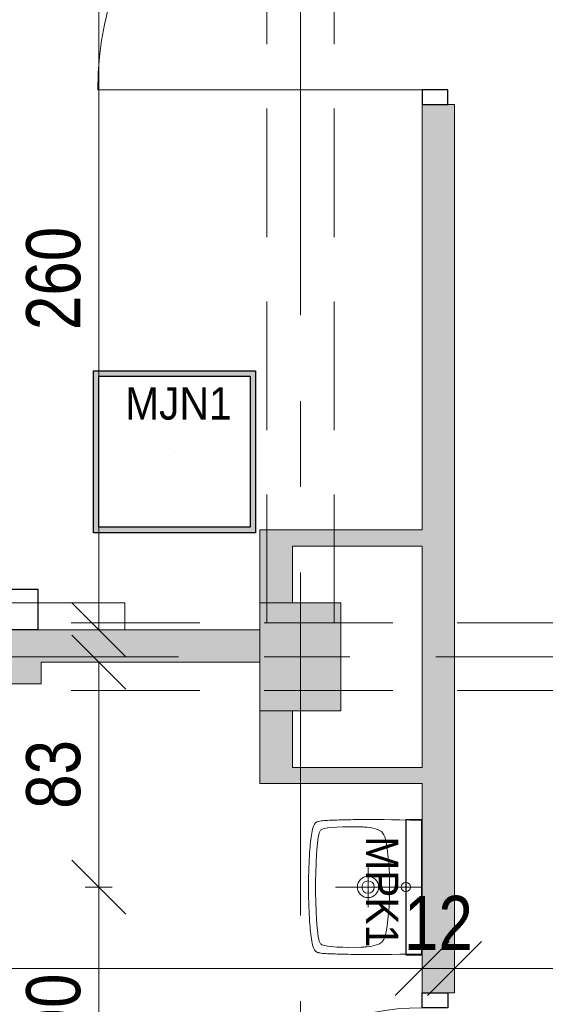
# Model space of a CAD drawing. Header units: centimetres. Extents: x -1631 to 21770, y -8842 to 3590.
# Tile 6 of 142: x -717 to -522, y 280 to 644. Entities that reach past the tile are written whole.
import ezdxf

# ---------------------------------------------------------------- set-up
doc = ezdxf.new("R2010")
doc.units = ezdxf.units.CM
for name, pattern in [('Dash', [60, 30, -30]), ('Oś', [222.25, 127, -31.75, 31.75, -31.75]), ('Ukryte', [71.438, 47.625, -23.813])]:
    doc.linetypes.add(name, pattern=pattern)
for name, color, linetype, lineweight in [('A-ANNO-DIMS', 211, 'Continuous', 13), ('A-ANNO-DIMS-100', 211, 'Continuous', 13), ('A-DETL', 90, 'Continuous', 9), ('A-DETL-GENF', 92, 'Continuous', 9), ('A-DETL-HDLN', 90, 'Ukryte', 9), ('A-DETL-MEDM', 33, 'Continuous', 13), ('A-DOOR', 31, 'Continuous', 13), ('A-WALL', 113, 'Continuous', 13), ('A-WALL-PATT', 111, 'Continuous', 13), ('P-SANR-FIXT', 6, 'Continuous', 9), ('Q-SPCQ', 91, 'Continuous', 9), ('S-COLS', 52, 'Continuous', 13), ('S-GRID', 1, 'Continuous', 13)]:
    doc.layers.add(name, color=color, linetype=linetype, lineweight=lineweight)
doc.layers.add('E_oprawy', color=12, linetype='Continuous')
doc.styles.add('Arial', font='arial.ttf', dxfattribs={"width": 0.9, "height": 18})
doc.styles.add('Arial Narrow_5', font='ARIALN.TTF', dxfattribs={"height": 20})
doc.dimstyles.new('Diagonal_1_100__0__wewnętrzne', dxfattribs={"dimscale": 30.48, "dimtxt": 20.468619, "dimasz": 0.656168, "dimexe": 0.164042, "dimexo": 0.0625, "dimgap": 0.032808, "dimtad": 1, "dimdec": 0, "dimdsep": 46, "dimtxsty": 'Arial Narrow_5', "dimblk1": 'OBLIQUE', "dimblk2": 'OBLIQUE', "dimsah": 1, "dimcen": 0.09, "dimazin": 0, "dimtfac": 1, "dimtdec": 4, "dimtix": 1, "dimtmove": 0, "dimatfit": 3, "dimfxl": 0, "dimtvp": 1, "dimtolj": 1, "dimtzin": 0, "dimarcsym": 0})
doc.dimstyles.new('Diagonal_1_100__0__wewnętrzne_2', dxfattribs={"dimscale": 30.48, "dimtxt": 20.468619, "dimasz": 0.656168, "dimexe": 0.164042, "dimexo": 0.0625, "dimgap": 0.032808, "dimtad": 1, "dimdec": 0, "dimdsep": 46, "dimtxsty": 'Arial Narrow_5', "dimblk1": 'OBLIQUE', "dimblk2": 'OBLIQUE', "dimsah": 1, "dimcen": 0.09, "dimazin": 0, "dimtfac": 1, "dimtdec": 4, "dimtix": 1, "dimtmove": 2, "dimatfit": 3, "dimfxl": 0, "dimtvp": 1, "dimtolj": 1, "dimtzin": 0, "dimarcsym": 0})

# ---------------------------------------------------------------- blocks, each defined once
blk = doc.blocks.new('M_Concrete-rengular-Column - 300 x 400mm-1795933-6_piętro IV __13_80 m_ - stan projektowany')
at = {"layer": 'S-COLS', "lineweight": 9}
blk.add_hatch(color=254, dxfattribs=at).paths.add_polyline_path([(15, -20), (15, 20), (-15, 20), (-15, -20)], flags=0)
for p, q in [((15, 20), (-15, 20)), ((-15, 20), (-15, -20)), ((15, -20), (15, 20)), ((-15, -20), (15, -20))]:
    blk.add_line(p, q, dxfattribs=at)
blk = doc.blocks.new('Umywalka koło Nova Pro - Pro 50-1205816-6_piętro IV __13_80 m_ - stan projektowany')
at = {"layer": 'P-SANR-FIXT'}
for p, q in [((-3.27, 47.36), (-2.28, 47.44)), ((-2.28, 47.44), (-3.27, 47.36)), ((-2.28, 47.44), (-1.24, 47.52)), ((-1.24, 47.52), (-2.28, 47.44)), ((-1.24, 47.52), (-0.15, 47.63)), ((-0.15, 47.63), (-1.24, 47.52)), ((-0.15, 47.63), (1.05, 47.71)), ((1.05, 47.71), (-0.15, 47.63)), ((1.05, 47.71), (2.3, 47.76)), ((2.3, 47.76), (1.05, 47.71)), ((2.3, 47.76), (3.66, 47.84)), ((3.66, 47.84), (2.3, 47.76)), ((3.66, 47.84), (5.12, 47.89)), ((5.12, 47.89), (3.66, 47.84)), ((5.12, 47.89), (6.72, 47.95)), ((6.72, 47.95), (5.12, 47.89)), ((6.72, 47.95), (8.45, 47.97)), ((8.45, 47.97), (6.72, 47.95)), ((8.45, 47.97), (10.4, 48)), ((10.4, 48), (8.45, 47.97)), ((10.4, 48), (14.63, 48)), ((14.63, 48), (10.4, 48)), ((14.63, 48), (16.55, 47.97)), ((16.55, 47.97), (14.63, 48)), ((16.55, 47.97), (18.31, 47.95)), ((18.31, 47.95), (16.55, 47.97)), ((18.31, 47.95), (19.88, 47.89)), ((19.88, 47.89), (18.31, 47.95)), ((19.88, 47.89), (21.34, 47.84)), ((21.34, 47.84), (19.88, 47.89)), ((21.34, 47.84), (22.7, 47.76)), ((22.7, 47.76), (21.34, 47.84)), ((22.7, 47.76), (23.98, 47.71)), ((23.98, 47.71), (22.7, 47.76)), ((23.98, 47.71), (25.15, 47.63)), ((25.15, 47.63), (23.98, 47.71)), ((25.15, 47.63), (26.24, 47.52)), ((26.24, 47.52), (25.15, 47.63)), ((26.24, 47.52), (27.31, 47.44)), ((27.31, 47.44), (26.24, 47.52)), ((27.31, 47.44), (28.29, 47.36)), ((28.29, 47.36), (27.31, 47.44)), ((-12, 43.37), (-11.92, 43.87)), ((-11.92, 43.87), (-11.82, 44.38)), ((-11.82, 44.38), (-11.71, 44.67)), ((-11.6, 44.96), (-11.79, 44.38)), ((-11.71, 44.67), (-11.6, 44.96)), ((-11.6, 44.96), (-11.26, 45.47)), ((-11.26, 45.47), (-11.6, 44.96)), ((-11.26, 45.47), (-10.8, 45.84)), ((-10.8, 45.84), (-11.26, 45.47)), ((-10.8, 45.84), (-10.24, 46.11)), ((-10.24, 46.11), (-10.8, 45.84)), ((-10.24, 46.11), (-9.61, 46.32)), ((-9.61, 46.32), (-10.24, 46.11)), ((-9.61, 46.32), (-8.94, 46.51)), ((-8.94, 46.51), (-9.61, 46.32)), ((-8.94, 46.51), (-8.25, 46.64)), ((-8.25, 46.64), (-8.94, 46.51)), ((-8.51, 43.55), (-8.03, 43.85)), ((-8.25, 46.64), (-7.5, 46.8)), ((-7.5, 46.8), (-8.25, 46.64)), ((-8.03, 43.85), (-7.53, 44.06)), ((-7.53, 44.06), (-6.97, 44.22)), ((-7.5, 46.8), (-6.73, 46.91)), ((-6.73, 46.91), (-7.5, 46.8)), ((-6.97, 44.22), (-5.88, 44.43)), ((-6.73, 46.91), (-5.93, 47.04)), ((-5.93, 47.04), (-6.73, 46.91)), ((-5.93, 47.04), (-5.1, 47.15)), ((-5.1, 47.15), (-5.93, 47.04)), ((-5.88, 44.43), (-3.64, 44.75)), ((-5.1, 47.15), (-4.2, 47.25)), ((-4.2, 47.25), (-5.1, 47.15)), ((-4.2, 47.25), (-3.27, 47.36)), ((-3.27, 47.36), (-4.2, 47.25)), ((-3.64, 44.75), (-1.4, 44.94)), ((-1.4, 44.94), (3.1, 45.18)), ((3.1, 45.18), (7.6, 45.31)), ((7.6, 45.31), (9.86, 45.39)), ((9.86, 45.39), (11.04, 45.42)), ((11.04, 45.42), (11.7, 45.42)), ((11.7, 45.42), (12.5, 45.44)), ((12.5, 45.44), (13.3, 45.42)), ((13.3, 45.42), (13.99, 45.42)), ((13.99, 45.42), (15.14, 45.39)), ((15.14, 45.39), (17.4, 45.31)), ((17.4, 45.31), (21.9, 45.18)), ((21.9, 45.18), (26.4, 44.94)), ((26.4, 44.94), (28.64, 44.75)), ((28.29, 47.36), (29.23, 47.25)), ((29.23, 47.25), (28.29, 47.36)), ((28.64, 44.75), (30.88, 44.43)), ((29.23, 47.25), (30.1, 47.15)), ((30.1, 47.15), (29.23, 47.25)), ((30.1, 47.15), (30.93, 47.04)), ((30.93, 47.04), (30.1, 47.15)), ((30.88, 44.43), (31.97, 44.22)), ((30.93, 47.04), (31.76, 46.91)), ((31.76, 46.91), (30.93, 47.04)), ((31.76, 46.91), (32.5, 46.8)), ((32.5, 46.8), (31.76, 46.91)), ((31.97, 44.22), (32.53, 44.06)), ((32.5, 46.8), (33.25, 46.64)), ((33.25, 46.64), (32.5, 46.8)), ((32.53, 44.06), (33.06, 43.85)), ((33.06, 43.85), (33.54, 43.55)), ((33.25, 46.64), (33.97, 46.51)), ((33.97, 46.51), (33.25, 46.64)), ((33.97, 46.51), (34.63, 46.32)), ((34.63, 46.32), (33.97, 46.51)), ((34.63, 46.32), (35.24, 46.11)), ((35.24, 46.11), (34.63, 46.32)), ((35.24, 46.11), (35.8, 45.84)), ((35.8, 45.84), (35.24, 46.11)), ((35.8, 45.84), (36.28, 45.47)), ((36.28, 45.47), (35.8, 45.84)), ((36.28, 45.47), (36.6, 44.96)), ((36.6, 44.96), (36.28, 45.47)), ((36.6, 44.96), (36.82, 44.38)), ((36.82, 44.38), (36.92, 43.87)), ((36.92, 43.87), (37.03, 43.37)), ((-12.24, 39.61), (-12.22, 40.28)), ((-12.22, 40.28), (-12.19, 40.94)), ((-12.19, 40.94), (-12.16, 41.58)), ((-12.16, 41.58), (-12.14, 42.22)), ((-12.14, 42.22), (-12.08, 42.81)), ((-12.08, 42.81), (-12, 43.37)), ((-9.53, 39.82), (-9.39, 40.94)), ((-9.39, 40.94), (-9.21, 42.03)), ((-9.21, 42.03), (-9.05, 42.59)), ((-9.05, 42.59), (-8.86, 43.1)), ((-8.86, 43.1), (-8.7, 43.34)), ((-8.7, 43.34), (-8.51, 43.55)), ((33.54, 43.55), (33.73, 43.34)), ((33.73, 43.34), (33.86, 43.1)), ((33.86, 43.1), (34.07, 42.59)), ((34.07, 42.59), (34.21, 42.03)), ((34.21, 42.03), (34.39, 40.94)), ((34.39, 40.94), (34.53, 39.82)), ((37.03, 43.37), (37.08, 42.81)), ((37.08, 42.81), (37.14, 42.22)), ((37.14, 42.22), (37.16, 41.58)), ((37.16, 41.58), (37.19, 40.94)), ((37.19, 40.94), (37.22, 40.28)), ((37.22, 40.28), (37.24, 39.61)), ((-12.35, 36.65), (-12.32, 37.43)), ((-12.35, 35.88), (-12.35, 36.65)), ((-12.32, 37.43), (-12.3, 38.17)), ((-12.3, 38.17), (-12.27, 38.89)), ((-12.27, 38.89), (-12.24, 39.61)), ((-9.79, 35.32), (-9.71, 37.56)), ((-9.71, 37.56), (-9.53, 39.82)), ((12.5, 6), (12.5, 38)), ((34.53, 39.82), (34.71, 37.56)), ((34.71, 37.56), (34.82, 35.32)), ((37.24, 39.61), (37.27, 38.89)), ((37.27, 38.89), (37.3, 38.17)), ((37.3, 38.17), (37.32, 37.43)), ((37.32, 37.43), (37.35, 36.65)), ((37.35, 36.65), (37.35, 35.88)), ((-12.43, 32.39), (-12.4, 33.3)), ((-12.4, 33.88), (-12.38, 35.06)), ((-12.4, 33.3), (-12.4, 33.88)), ((-12.38, 35.06), (-12.35, 35.88)), ((-9.84, 33.06), (-9.79, 35.32)), ((-9.76, 28.56), (-9.84, 33.06)), ((34.84, 33.06), (34.76, 28.56)), ((34.82, 35.32), (34.84, 33.06)), ((37.35, 35.88), (37.38, 35.06)), ((37.38, 35.06), (37.4, 33.88)), ((37.4, 33.88), (37.43, 33.3)), ((37.43, 33.3), (37.43, 32.39)), ((-12.48, 27.81), (-12.46, 29.49)), ((-12.46, 30.5), (-12.43, 31.46)), ((-12.46, 29.49), (-12.46, 30.5)), ((-12.43, 31.46), (-12.43, 32.39)), ((37.43, 32.39), (37.46, 31.46)), ((37.46, 31.46), (37.46, 30.5)), ((37.46, 30.5), (37.48, 29.49)), ((37.48, 29.49), (37.48, 27.81)), ((-12.51, 24.3), (-12.48, 26.13)), ((-12.48, 26.13), (-12.48, 27.81)), ((-9.74, 27.87), (-9.76, 28.56)), ((-9.71, 27.55), (-9.74, 27.87)), ((-9.69, 27.15), (-9.71, 27.55)), ((-9.61, 26.27), (-9.69, 27.15)), ((-9.37, 24.54), (-9.61, 26.27)), ((20.01, 26), (5.01, 26)), ((34.63, 26.27), (34.37, 24.54)), ((34.69, 27.15), (34.63, 26.27)), ((34.71, 27.55), (34.69, 27.15)), ((34.74, 27.87), (34.71, 27.55)), ((34.76, 28.56), (34.74, 27.87)), ((37.48, 27.81), (37.51, 26.13)), ((37.51, 26.13), (37.51, 22.27)), ((-12.48, 22.27), (-12.51, 24.3)), ((-12.48, 19.98), (-12.48, 22.27)), ((-8.91, 22.86), (-9.37, 24.54)), ((-8.62, 22.03), (-8.91, 22.86)), ((-8.19, 21.26), (-8.62, 22.03)), ((33.62, 22.03), (33.19, 21.26)), ((33.91, 22.86), (33.62, 22.03)), ((34.37, 24.54), (33.91, 22.86)), ((37.51, 22.27), (37.48, 19.98)), ((-12.45, 17.35), (-12.48, 19.98)), ((-7.93, 20.91), (-8.19, 21.26)), ((-7.61, 20.62), (-7.93, 20.91)), ((-6.89, 20.14), (-7.61, 20.62)), ((-6.09, 19.8), (-6.89, 20.14)), ((-5.24, 19.53), (-6.09, 19.8)), ((-3.53, 19.16), (-5.24, 19.53)), ((-1.83, 18.89), (-3.53, 19.16)), ((1.66, 18.49), (-1.83, 18.89)), ((5.15, 18.2), (1.66, 18.49)), ((23.34, 18.49), (19.88, 18.2)), ((26.83, 18.89), (23.34, 18.49)), ((28.56, 19.16), (26.83, 18.89)), ((30.26, 19.53), (28.56, 19.16)), ((31.09, 19.8), (30.26, 19.53)), ((31.89, 20.14), (31.09, 19.8)), ((32.61, 20.62), (31.89, 20.14)), ((32.93, 20.91), (32.61, 20.62)), ((33.19, 21.26), (32.93, 20.91)), ((37.48, 19.98), (37.45, 17.35)), ((-12.4, 14.28), (-12.45, 17.35)), ((8.64, 18.06), (5.15, 18.2)), ((10.37, 18.01), (8.64, 18.06)), ((14.63, 18.01), (10.37, 18.01)), ((16.36, 18.06), (14.63, 18.01)), ((19.88, 18.2), (16.36, 18.06)), ((37.45, 17.35), (37.4, 14.28)), ((-12.32, 10.58), (-12.4, 14.28)), ((15.72, 12.02), (9.46, 12.02)), ((37.4, 14.28), (37.32, 10.58)), ((-12.19, 6), (-12.32, 10.58)), ((37.32, 10.58), (37.19, 6))]:
    blk.add_line(p, q, dxfattribs=at)
for centre, radius in [((12.51, 26), 3.92), ((12.51, 26), 2.28), ((12.5, 12.02), 1.72)]:
    blk.add_circle(centre, radius, dxfattribs=at)
blk = doc.blocks.new('Panel Gazowo Oswietleniowy 2 - Type 1-2423792-6_piętro IV __13_80 m_ - stan projektowany')
at = {"layer": 'Q-SPCQ'}
for p, q in [((-112.5, 47.33), (-102.5, 47.33)), ((-107.5, 47.33), (-107.5, 37)), ((-99.33, 47.33), (-89.33, 47.33)), ((-94.33, 47.33), (-94.33, 37)), ((47.5, 47.33), (57.5, 47.33)), ((52.5, 47.33), (52.5, 37)), ((60.67, 47.33), (70.67, 47.33)), ((65.67, 47.33), (65.67, 37)), ((-79.82, 31.43), (-81.13, 30.12)), ((-74.88, 26.48), (-79.82, 31.43)), ((80.18, 31.43), (78.87, 30.12)), ((85.12, 26.48), (80.18, 31.43)), ((-73.64, 13), (-73.64, 23.5)), ((-66.13, 23.33), (-56.13, 23.33)), ((-61.13, 23.33), (-61.13, 13)), ((-52.67, 23.33), (-42.67, 23.33)), ((-47.67, 23.33), (-47.67, 13)), ((-39.5, 23.33), (-29.5, 23.33)), ((-34.5, 23.33), (-34.5, 13)), ((86.36, 13), (86.36, 23.5)), ((93.87, 23.33), (103.87, 23.33)), ((98.87, 23.33), (98.87, 13)), ((107.33, 23.33), (117.33, 23.33)), ((112.33, 23.33), (112.33, 13)), ((120.5, 23.33), (130.5, 23.33)), ((125.5, 23.33), (125.5, 13)), ((-157.5, 3), (-157.5, 13)), ((-157.5, 13), (182.5, 13)), ((182.5, 13), (182.5, 3))]:
    blk.add_line(p, q, dxfattribs=at)
for centre in [(-73.64, 25.25), (86.36, 25.25)]:
    blk.add_circle(centre, 1.75, dxfattribs=at)
for centre, end in [((-107.5, 52.33), 0), ((-94.33, 52.33), 0), ((52.5, 52.33), 0), ((65.67, 52.33), 0), ((-61.13, 28.33), 360), ((-47.67, 28.33), 360), ((-34.5, 28.33), 360), ((98.87, 28.33), 360), ((112.33, 28.33), 360), ((125.5, 28.33), 360)]:
    blk.add_arc(centre, 5, 180, end, dxfattribs=at)
blk = doc.blocks.new('DRZWI 1S - automatyczna etykieta - Drzwi 120-2386914-6_piętro IV __13_80 m_ - stan projektowany')
at = {"layer": 'A-DETL-GENF'}
for p, q in [((-65.5, 3.5), (-60, 3.5)), ((-65.5, -6), (-65.5, 3.5)), ((-60, 3.5), (-60, -6)), ((60, 3.5), (65.5, 3.5)), ((60, -6), (60, 3.5)), ((65.5, 3.5), (65.5, -6)), ((-60, -6), (-65.5, -6)), ((65.5, -6), (60, -6))]:
    blk.add_line(p, q, dxfattribs=at)
at = {"layer": 'A-DETL-MEDM', "lineweight": 25}
for p, q in [((-65.5, -6), (-65.5, 3.5)), ((-65.5, 3.5), (-60, 3.5)), ((-60, 3.5), (-60, -6)), ((60, 3.5), (60, -6)), ((65.5, 3.5), (60, 3.5)), ((65.5, -6), (65.5, 3.5)), ((-60, -6), (-65.5, -6)), ((60, -6), (65.5, -6))]:
    blk.add_line(p, q, dxfattribs=at)
at = {"layer": 'A-DOOR'}
blk.add_line((60, -6), (60, -126), dxfattribs=at)
blk.add_arc((60, -6), 120, 180, 270, dxfattribs=at)
blk = doc.blocks.new('DRZWI 1S - automatyczna etykieta - Drzwi 90-2322410-6_piętro IV __13_80 m_ - stan projektowany')
at = {"layer": 'A-DETL-GENF'}
for p, q in [((-50.5, 3.5), (-45, 3.5)), ((-50.5, -6), (-50.5, 3.5)), ((-45, 3.5), (-45, -6)), ((45, 3.5), (50.5, 3.5)), ((45, -6), (45, 3.5)), ((50.5, 3.5), (50.5, -6)), ((-45, -6), (-50.5, -6)), ((50.5, -6), (45, -6))]:
    blk.add_line(p, q, dxfattribs=at)
at = {"layer": 'A-DETL-MEDM', "lineweight": 25}
for p, q in [((-50.5, -6), (-50.5, 3.5)), ((-50.5, 3.5), (-45, 3.5)), ((-45, 3.5), (-45, -6)), ((45, 3.5), (45, -6)), ((50.5, 3.5), (45, 3.5)), ((50.5, -6), (50.5, 3.5)), ((-45, -6), (-50.5, -6)), ((45, -6), (50.5, -6))]:
    blk.add_line(p, q, dxfattribs=at)
at = {"layer": 'A-DOOR'}
blk.add_line((45, -6), (45, -96), dxfattribs=at)
blk.add_arc((45, -6), 90, 180, 270, dxfattribs=at)
blk = doc.blocks.new('DIMBLOCK30-6_piętro IV __13_80 m_ - stan projektowany')
at = {"layer": 'A-ANNO-DIMS-100', "transparency": 16777216}
for p, q in [((-687.3, 678.33), (-697.3, 688.33)), ((-692.3, 678.33), (-682.3, 678.33)), ((-687.3, 678.33), (-692.3, 678.33)), ((-687.3, 418.33), (-687.3, 678.33)), ((-687.3, 678.33), (-677.3, 668.33)), ((-687.3, 418.33), (-697.3, 428.33)), ((-692.3, 418.33), (-682.3, 418.33)), ((-687.3, 418.33), (-692.3, 418.33)), ((-687.3, 418.33), (-677.3, 408.33))]:
    blk.add_line(p, q, dxfattribs=at)
at = {"layer": 'A-ANNO-DIMS-100', "color": 0, "transparency": 16777216, "insert": (-714.15, 529.32), "char_height": 20, "width": 45.6158, "attachment_point": 1, "rotation": 90, "line_spacing_factor": 0.974696, "style": 'Arial Narrow_5'}
blk.add_mtext('260', dxfattribs=at)
blk = doc.blocks.new('_Oblique')
at = {"color": 0, "linetype": 'ByBlock', "lineweight": -2}
blk.add_line((-0.5, -0.5), (0.5, 0.5), dxfattribs=at)
blk = doc.blocks.new('DIMBLOCK74-6_piętro IV __13_80 m_ - stan projektowany')
at = {"layer": 'A-ANNO-DIMS-100', "transparency": 16777216}
for p, q in [((-687.3, 323.02), (-697.3, 333.02)), ((-682.3, 323.02), (-692.3, 323.02)), ((-687.3, 233.33), (-687.3, 323.02)), ((-687.3, 323.02), (-677.3, 313.02)), ((-687.3, 323.02), (-682.3, 323.02)), ((-687.3, 233.33), (-697.3, 243.33)), ((-682.3, 233.33), (-692.3, 233.33)), ((-687.3, 233.33), (-677.3, 223.33)), ((-687.3, 233.33), (-682.3, 233.33))]:
    blk.add_line(p, q, dxfattribs=at)
at = {"layer": 'A-ANNO-DIMS-100', "color": 0, "transparency": 16777216, "insert": (-714.15, 265.5), "char_height": 20, "width": 30.4105, "attachment_point": 1, "rotation": 90, "line_spacing_factor": 0.974696, "style": 'Arial Narrow_5'}
blk.add_mtext('90', dxfattribs=at)
blk = doc.blocks.new('DIMBLOCK75-6_piętro IV __13_80 m_ - stan projektowany')
at = {"layer": 'A-ANNO-DIMS-100', "transparency": 16777216}
for p, q in [((-687.3, 406.33), (-697.3, 416.33)), ((-692.3, 406.33), (-682.3, 406.33)), ((-687.3, 406.33), (-692.3, 406.33)), ((-687.3, 323.02), (-687.3, 406.33)), ((-687.3, 406.33), (-677.3, 396.33)), ((-687.3, 323.02), (-697.3, 333.02)), ((-682.3, 323.02), (-692.3, 323.02)), ((-687.3, 323.02), (-677.3, 313.02)), ((-687.3, 323.02), (-682.3, 323.02))]:
    blk.add_line(p, q, dxfattribs=at)
at = {"layer": 'A-ANNO-DIMS-100', "color": 0, "transparency": 16777216, "insert": (-714.15, 352), "char_height": 20, "width": 30.4105, "attachment_point": 1, "rotation": 90, "line_spacing_factor": 0.974696, "style": 'Arial Narrow_5'}
blk.add_mtext('83', dxfattribs=at)
blk = doc.blocks.new('DIMBLOCK100-6_piętro IV __13_80 m_ - stan projektowany')
at = {"layer": 'A-ANNO-DIMS-100', "transparency": 16777216}
for p, q in [((-555.62, 292.9), (-545.62, 302.9)), ((-322.62, 292.9), (-312.62, 302.9)), ((-555.62, 287.9), (-555.62, 297.9)), ((-322.62, 287.9), (-322.62, 297.9)), ((-555.62, 292.9), (-565.62, 282.9)), ((-322.62, 292.9), (-555.62, 292.9)), ((-555.62, 292.9), (-555.62, 287.9)), ((-322.62, 292.9), (-332.62, 282.9)), ((-322.62, 292.9), (-322.62, 287.9))]:
    blk.add_line(p, q, dxfattribs=at)
at = {"layer": 'A-ANNO-DIMS-100', "color": 0, "transparency": 16777216, "insert": (-458.13, 319.75), "char_height": 20, "width": 45.6158, "attachment_point": 1, "line_spacing_factor": 0.974696, "style": 'Arial Narrow_5'}
blk.add_mtext('233', dxfattribs=at)
blk = doc.blocks.new('DIMBLOCK101-6_piętro IV __13_80 m_ - stan projektowany')
at = {"layer": 'A-ANNO-DIMS-100', "transparency": 16777216}
for p, q in [((-567.62, 292.9), (-557.62, 302.9)), ((-555.62, 292.9), (-545.62, 302.9)), ((-567.62, 287.9), (-567.62, 297.9)), ((-555.62, 287.9), (-555.62, 297.9)), ((-567.62, 292.9), (-577.62, 282.9)), ((-555.62, 292.9), (-567.62, 292.9)), ((-567.62, 292.9), (-567.62, 287.9)), ((-555.62, 292.9), (-565.62, 282.9)), ((-555.62, 292.9), (-555.62, 287.9))]:
    blk.add_line(p, q, dxfattribs=at)
at = {"layer": 'A-ANNO-DIMS-100', "color": 0, "transparency": 16777216, "insert": (-574.29, 319.75), "char_height": 20, "width": 30.4105, "attachment_point": 1, "line_spacing_factor": 0.974696, "style": 'Arial Narrow_5'}
blk.add_mtext('12', dxfattribs=at)
blk = doc.blocks.new('DIMBLOCK102-6_piętro IV __13_80 m_ - stan projektowany')
at = {"layer": 'A-ANNO-DIMS-100', "transparency": 16777216}
for p, q in [((-1228.62, 292.9), (-1218.62, 302.9)), ((-567.62, 292.9), (-557.62, 302.9)), ((-1228.62, 287.9), (-1228.62, 297.9)), ((-567.62, 287.9), (-567.62, 297.9)), ((-1228.62, 292.9), (-1238.62, 282.9)), ((-567.62, 292.9), (-1228.62, 292.9)), ((-1228.62, 292.9), (-1228.62, 287.9)), ((-567.62, 292.9), (-577.62, 282.9)), ((-567.62, 292.9), (-567.62, 287.9))]:
    blk.add_line(p, q, dxfattribs=at)
at = {"layer": 'A-ANNO-DIMS-100', "color": 0, "transparency": 16777216, "insert": (-950.55, 319.75), "char_height": 20, "width": 45.6158, "attachment_point": 1, "line_spacing_factor": 0.974696, "style": 'Arial Narrow_5'}
blk.add_mtext('661', dxfattribs=at)
blk = doc.blocks.new('MPK1')
at = {"layer": 'E_oprawy', "linetype": 'ByBlock'}
blk.add_lwpolyline([(0, 6), (0, 0), (50, 0), (50, 6)], close=True, dxfattribs=at)
at = {"layer": 'E_oprawy'}
blk.add_circle((25, 0), 0.00001, dxfattribs=at)
at = {"layer": 'E_oprawy', "color": 4, "style": 'Arial', "width": 0.9}
blk.add_text('MPK1', height=12, rotation=180, dxfattribs=at).set_placement((43.89, 20.74))
blk = doc.blocks.new('MEDI_1')
at = {"layer": 'E_oprawy'}
blk.add_lwpolyline([(0, 0), (0, 15), (120, 15), (120, 0)], close=True, dxfattribs=at)
at = {"layer": 'E_oprawy', "color": 4, "style": 'Arial', "width": 0.9}
blk.add_text('MEDI 1', height=12, rotation=180, dxfattribs=at).set_placement((85.78, 13.45))
blk = doc.blocks.new('MJN1')
at = {"layer": 'E_oprawy', "linetype": 'ByBlock'}
h = blk.add_hatch(color=256, dxfattribs=at)
h.paths.add_polyline_path([(-30, -30), (-30, 30), (30, 30), (30, -30)])
h.paths.add_polyline_path([(-28, -28), (-28, 28), (28, 28), (28, -28)], flags=16)
for points in [[(-30, -30), (-30, 30), (30, 30), (30, -30)], [(-28, -28), (-28, 28), (28, 28), (28, -28)]]:
    blk.add_lwpolyline(points, close=True, dxfattribs=at)
blk.add_circle((0, 0), 0.0000001, dxfattribs=at)
at = {"layer": 'E_oprawy', "color": 4, "style": 'Arial', "width": 0.9}
blk.add_text('MJN1', height=12, dxfattribs=at).set_placement((-18.29, 11.9))

msp = doc.modelspace()

# ---------------------------------------------------------------- hatches: boundary and pattern name
at = {"layer": 'A-WALL-PATT'}
h = msp.add_hatch(color=9, dxfattribs=at)
h.paths.add_polyline_path([(-567.62, 132.33), (-555.62, 132.33), (-555.62, 152.33), (-567.62, 152.33)], flags=0)
h.paths.add_polyline_path([(-558.12, 283.83), (-555.62, 283.83), (-555.62, 612.83), (-567.62, 612.83), (-567.62, 283.83)], flags=0)
h.paths.add_polyline_path([(-555.62, 743.83), (-555.62, 1032.83), (-567.62, 1032.83), (-567.62, 743.83), (-558.12, 743.83)], flags=0)
h.paths.add_polyline_path([(-555.62, 1163.83), (-555.62, 1383.33), (-567.62, 1383.33), (-567.62, 1163.83), (-558.12, 1163.83)], flags=0)
for points in [[(-625.32, 428.33), (-615.62, 428.33), (-615.62, 455.33), (-627.62, 455.33), (-627.62, 428.33)], [(-615.62, 449.33), (-567.62, 449.33), (-567.62, 455.33), (-615.62, 455.33)], [(-719.31, 406.33), (-627.62, 406.33), (-627.62, 418.33), (-720.62, 418.33), (-720.62, 406.33)], [(-720.62, 398.33), (-708.62, 398.33), (-708.62, 406.33), (-720.62, 406.33), (-720.62, 404.33)], [(-627.62, 361.33), (-615.62, 361.33), (-615.62, 388.33), (-627.62, 388.33)], [(-567.62, 361.33), (-567.62, 367.33), (-615.62, 367.33), (-615.62, 361.33)]]:
    msp.add_hatch(color=9, dxfattribs=at).paths.add_polyline_path(points, flags=0)

# ---------------------------------------------------------------- linework, layer by layer
at = {"layer": 'A-DETL', "linetype": 'Dash', "lineweight": 25}
msp.add_open_spline([(-561.62, 233.02), (-511.61, 233.02), (-497.78, 233.02), (-439.12, 233.02), (-439.12, 251.36), (-439.12, 296.62), (-439.12, 1289.33), (-439.12, 1326.28), (-439.12, 1329.11), (-439.12, 1432.79), (-439.12, 1435.62), (-439.12, 1472.57), (-476.08, 1472.57), (-478.91, 1472.57), (-555.62, 1472.57)], degree=3, knots=[0, 0, 0, 0, 1.339676, 2.332925, 3.669947, 15.221807, 26.977257, 38.268666, 39.837617, 41.033347, 42.602298, 43.441538, 44.280778, 45.554838, 45.554838, 45.554838, 45.554838], dxfattribs=at)
at = {"layer": 'A-DETL-HDLN'}
for p, q in [((-625.12, 420.83), (-625.12, 2793.33)), ((-600.12, 420.83), (-600.12, 2793.33)), ((-1197.62, 420.83), (1172.38, 420.83)), ((-1197.62, 395.83), (1172.38, 395.83))]:
    msp.add_line(p, q, dxfattribs=at)
at = {"layer": 'A-WALL', "lineweight": 9}
for p, q in [((-567.62, 612.83), (-567.62, 455.33)), ((-555.62, 612.83), (-558.12, 612.83)), ((-555.62, 283.83), (-555.62, 612.83)), ((-627.62, 455.33), (-627.62, 428.33)), ((-567.62, 455.33), (-627.62, 455.33)), ((-615.62, 428.33), (-615.62, 449.33)), ((-615.62, 449.33), (-567.62, 449.33)), ((-567.62, 449.33), (-567.62, 367.33)), ((-627.62, 418.33), (-1197.62, 418.33)), ((-708.62, 406.33), (-627.62, 406.33)), ((-708.62, 398.33), (-708.62, 406.33)), ((-1197.62, 398.33), (-708.62, 398.33)), ((-627.62, 388.33), (-627.62, 361.33)), ((-615.62, 367.33), (-615.62, 388.33)), ((-567.62, 367.33), (-615.62, 367.33)), ((-627.62, 361.33), (-567.62, 361.33)), ((-567.62, 361.33), (-567.62, 283.83)), ((-558.12, 283.83), (-555.62, 283.83))]:
    msp.add_line(p, q, dxfattribs=at)
at = {"layer": 'S-GRID', "linetype": 'Oś'}
for p, q in [((-612.62, 2884.27), (-612.62, 27.13)), ((1342.46, 408.33), (-1368.76, 408.33))]:
    msp.add_line(p, q, dxfattribs=at)

# ---------------------------------------------------------------- block references
at = {"layer": 'A-DOOR', "rotation": 269.9999999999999}
for name, p in [('DRZWI 1S - automatyczna etykieta - Drzwi 120-2386914-6_piętro IV __13_80 m_ - stan projektowany', (-561.62, 678.33)), ('DRZWI 1S - automatyczna etykieta - Drzwi 90-2322410-6_piętro IV __13_80 m_ - stan projektowany', (-561.62, 233.33))]:
    msp.add_blockref(name, p, dxfattribs=at)
at = {"layer": 'E_oprawy'}
for name, p in [('MJN1', (-659.22, 484.25)), ('MEDI_1', (-829.79, 418.33))]:
    msp.add_blockref(name, p, dxfattribs=at)
at = {"layer": 'E_oprawy', "rotation": 90.0000000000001}
msp.add_blockref('MPK1', (-567.64, 297.93), dxfattribs=at)
at = {"layer": 'P-SANR-FIXT', "rotation": 90.00000000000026}
msp.add_blockref('Umywalka koło Nova Pro - Pro 50-1205816-6_piętro IV __13_80 m_ - stan projektowany', (-561.62, 310.52), dxfattribs=at)
at = {"layer": 'Q-SPCQ'}
msp.add_blockref('Panel Gazowo Oswietleniowy 2 - Type 1-2423792-6_piętro IV __13_80 m_ - stan projektowany', (-860.12, 415.33), dxfattribs=at)
at = {"layer": 'S-COLS', "lineweight": 9}
msp.add_blockref('M_Concrete-rengular-Column - 300 x 400mm-1795933-6_piętro IV __13_80 m_ - stan projektowany', (-612.62, 408.33), dxfattribs=at)

# ---------------------------------------------------------------- dimensions: what is measured, and where the dimension line sits
at = {"layer": 'A-ANNO-DIMS'}
for base, p1, p2, override, picture, middle in [((-687.3, 678.33), (-692.3, 418.33), (-692.3, 678.33), {"dimpost": '<>', "dimfxl": 260}, 'DIMBLOCK30-6_piętro IV __13_80 m_ - stan projektowany', (-698.51, 548.33)), ((-687.3, 406.33), (-682.3, 323.02), (-692.3, 406.33), {"dimpost": '<>', "dimfxl": 83.90017}, 'DIMBLOCK75-6_piętro IV __13_80 m_ - stan projektowany', (-698.51, 364.67)), ((-687.3, 323.02), (-682.3, 233.33), (-682.3, 323.02), {"dimpost": '<>', "dimfxl": 89.697908}, 'DIMBLOCK74-6_piętro IV __13_80 m_ - stan projektowany', (-698.51, 278.17))]:
    dim = msp.add_linear_dim(base=base, p1=p1, p2=p2, angle=90, dimstyle='Diagonal_1_100__0__wewnętrzne', override=override, dxfattribs=at)
    dim.commit()
    dim.dimension.update_dxf_attribs({"geometry": picture, "text_midpoint": middle})
dim = msp.add_linear_dim(base=(-1228.62, 292.9), p1=(-567.62, 287.9), p2=(-1228.62, 287.9), dimstyle='Diagonal_1_100__0__wewnętrzne_2', override={"dimpost": '<>', "dimfxl": 661}, dxfattribs=at)
dim.commit()
dim.dimension.update_dxf_attribs({"geometry": 'DIMBLOCK102-6_piętro IV __13_80 m_ - stan projektowany', "text_midpoint": (-927.74, 306.41), "dimtype": 160, "text_rotation": 360})
for base, p1, p2, override, picture, middle in [((-567.62, 292.9), (-555.62, 287.9), (-567.62, 287.9), {"dimpost": '<>', "dimfxl": 12}, 'DIMBLOCK101-6_piętro IV __13_80 m_ - stan projektowany', (-561.62, 303.94)), ((-555.62, 292.9), (-322.62, 287.9), (-555.62, 287.9), {"dimpost": '<>', "dimfxl": 233}, 'DIMBLOCK100-6_piętro IV __13_80 m_ - stan projektowany', (-439.12, 304.11))]:
    dim = msp.add_linear_dim(base=base, p1=p1, p2=p2, dimstyle='Diagonal_1_100__0__wewnętrzne', override=override, dxfattribs=at)
    dim.commit()
    dim.dimension.update_dxf_attribs({"geometry": picture, "text_midpoint": middle})

doc.saveas('drawing.dxf')
